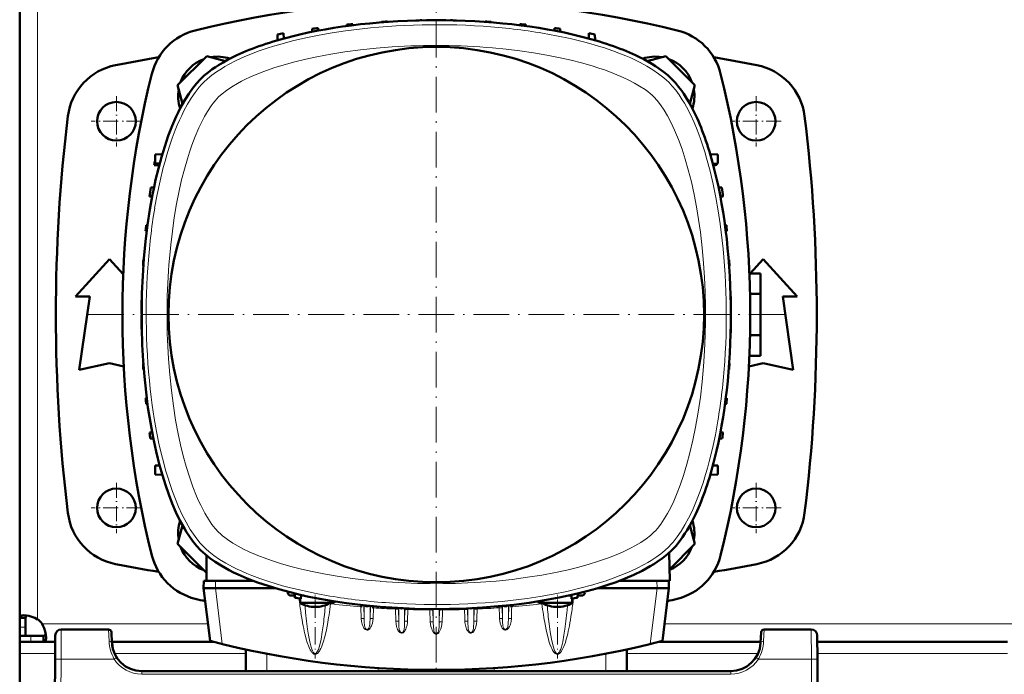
# Model space of a CAD drawing. Extents: x -1358 to 1757, y -1552 to 637.
# Tile 8 of 98: x -163 to 168, y -1326 to -1106. Entities that reach past the tile are written whole.
import ezdxf

# ---------------------------------------------------------------- set-up
doc = ezdxf.new("R2010")
doc.units = 0
doc.linetypes.add('DASHDOT', pattern=[18.5, 12, -3, 0.5, -3])

msp = doc.modelspace()

# ---------------------------------------------------------------- linework, layer by layer
at = {"color": 7, "linetype": 'DASHDOT', "lineweight": 18}
for p, q in [((-23.22, -1087.91), (-23.22, -1321.91)), ((93.78, -1204.91), (-140.22, -1204.91))]:
    msp.add_line(p, q, dxfattribs=at)
at = {"color": 7, "lineweight": 50}
for p, q in [((-163.21, -1102.94), (-163.21, -1204.91)), ((-53.28, -1107.42), (-53.3, -1107.88)), ((-51.28, -1107.23), (-51.27, -1107.61)), ((-41.65, -1106.48), (-41.66, -1106.63)), ((-39.65, -1106.36), (-39.65, -1106.48)), ((-30.03, -1105.99), (-30.03, -1106.01)), ((-16.4, -1105.99), (-16.4, -1106.01)), ((-6.78, -1106.36), (-6.78, -1106.48)), ((-4.78, -1106.48), (-4.77, -1106.63)), ((4.85, -1107.23), (4.83, -1107.61)), ((6.85, -1107.42), (6.86, -1107.88)), ((-76.6, -1112.68), (-76.53, -1110.69)), ((-74.47, -1112.08), (-74.53, -1110.33)), ((-64.9, -1108.82), (-64.94, -1109.83)), ((-62.9, -1108.55), (-62.87, -1109.43)), ((16.47, -1108.55), (16.44, -1109.43)), ((18.47, -1108.82), (18.51, -1109.83)), ((28.03, -1112.08), (28.1, -1110.33)), ((30.16, -1112.68), (30.1, -1110.69)), ((-100.33, -1117.99), (-110.13, -1127.79)), ((-94.08, -1119.66), (-100.33, -1117.99)), ((53.92, -1117.99), (47.65, -1119.67)), ((63.71, -1127.79), (53.92, -1117.99)), ((-110.13, -1127.79), (-108.46, -1134.04)), ((62.03, -1134.06), (63.71, -1127.79)), ((-117.73, -1151.13), (-115.29, -1151)), ((-117.73, -1154.13), (-117.73, -1151.13)), ((68.86, -1151), (71.38, -1151.13)), ((71.38, -1151.13), (71.38, -1154.13)), ((-117.98, -1154.67), (-117.97, -1154.62)), ((-116.33, -1154.72), (-117.98, -1154.67)), ((-117.97, -1154.62), (-116.32, -1154.68)), ((-117.73, -1154.13), (-116.17, -1154.13)), ((69.76, -1154.21), (71.38, -1154.13)), ((69.9, -1154.72), (70.4, -1154.71)), ((-118.08, -1162.16), (-119.16, -1162.2)), ((72.73, -1162.2), (71.65, -1162.16)), ((-119.58, -1165.22), (-118.7, -1165.25)), ((72.26, -1165.25), (73.15, -1165.22)), ((-120.9, -1176.85), (-120.51, -1176.86)), ((-120.71, -1174.85), (-120.25, -1174.83)), ((73.81, -1174.83), (74.27, -1174.85)), ((74.08, -1176.86), (74.47, -1176.85)), ((-144.43, -1198.79), (-133.06, -1186.29)), ((-133.06, -1186.29), (-128.44, -1191.37)), ((-121.65, -1186.47), (-121.49, -1186.47)), ((75.06, -1186.47), (75.22, -1186.47)), ((82.3, -1191.05), (86.64, -1186.29)), ((86.64, -1186.29), (98.02, -1198.79)), ((-121.77, -1188.47), (-121.64, -1188.48)), ((75.21, -1188.48), (75.33, -1188.47)), ((82, -1191.05), (85.79, -1191.05)), ((85.79, -1191.05), (85.79, -1197.98)), ((-139.68, -1198.79), (-144.43, -1198.79)), ((-143.18, -1223.54), (-139.68, -1198.79)), ((-122.22, -1200.1), (-122.22, -1204.75)), ((-122.18, -1200.1), (-122.17, -1200.1)), ((-122.14, -1198.1), (-122.12, -1198.1)), ((75.69, -1198.1), (75.71, -1198.1)), ((75.74, -1200.1), (75.78, -1200.1)), ((75.78, -1209.72), (75.78, -1200.1)), ((75.78, -1200.1), (75.78, -1200.1)), ((82.22, -1197.98), (85.79, -1197.98)), ((85.79, -1197.98), (85.79, -1211.84)), ((93.27, -1198.79), (96.77, -1223.54)), ((98.02, -1198.79), (93.27, -1198.79)), ((-163.21, -1306.88), (-163.21, -1204.91)), ((-122.22, -1205.07), (-122.22, -1209.72)), ((-122.18, -1209.72), (-122.17, -1209.72)), ((75.74, -1209.72), (75.78, -1209.72)), ((75.78, -1209.72), (75.78, -1209.72)), ((-122.14, -1211.72), (-122.12, -1211.72)), ((75.69, -1211.72), (75.71, -1211.72)), ((82.22, -1211.84), (85.79, -1211.84)), ((85.79, -1211.84), (85.79, -1218.77)), ((82, -1218.77), (85.79, -1218.77)), ((-133.06, -1221.29), (-143.18, -1223.54)), ((-128.26, -1222.35), (-133.06, -1221.29)), ((-121.77, -1221.35), (-121.64, -1221.34)), ((-121.65, -1223.35), (-121.49, -1223.35)), ((75.06, -1223.35), (75.22, -1223.35)), ((75.21, -1221.34), (75.33, -1221.35)), ((86.64, -1221.29), (81.84, -1222.35)), ((96.77, -1223.54), (86.64, -1221.29)), ((-120.9, -1232.97), (-120.51, -1232.96)), ((74.08, -1232.96), (74.47, -1232.97)), ((-120.71, -1234.97), (-120.25, -1234.99)), ((73.81, -1234.99), (74.27, -1234.97)), ((-118.7, -1244.57), (-119.58, -1244.6)), ((-119.31, -1246.6), (-118.29, -1246.63)), ((71.86, -1246.63), (72.87, -1246.6)), ((72.26, -1244.57), (73.15, -1244.6)), ((-117.73, -1255.69), (-116.2, -1255.61)), ((-117.73, -1255.69), (-117.73, -1258.69)), ((69.76, -1255.61), (71.38, -1255.69)), ((71.38, -1258.69), (71.38, -1255.69)), ((-115.29, -1258.82), (-117.73, -1258.69)), ((68.86, -1258.83), (71.38, -1258.69)), ((-108.46, -1275.78), (-110.13, -1282.04)), ((63.71, -1282.04), (62.03, -1275.76)), ((-110.13, -1282.04), (-100.38, -1291.79)), ((55.18, -1290.57), (63.71, -1282.04)), ((-100.38, -1294.41), (-100.38, -1285.94)), ((55.04, -1285), (55.28, -1294.37)), ((-101.35, -1294.41), (-101.42, -1296.91)), ((-99.24, -1314.62), (-101.42, -1296.91)), ((-101.42, -1296.91), (-97.45, -1296.91)), ((-100.38, -1294.41), (-101.35, -1294.41)), ((-84.79, -1294.41), (-100.38, -1294.41)), ((-97.42, -1296.91), (-97.45, -1296.91)), ((-97.42, -1296.91), (-77.38, -1296.91)), ((30.94, -1296.91), (50.98, -1296.91)), ((55.28, -1294.41), (38.36, -1294.41)), ((50.98, -1296.91), (51.01, -1296.91)), ((54.98, -1296.91), (51.01, -1296.91)), ((52.81, -1314.62), (54.98, -1296.91)), ((54.98, -1296.91), (54.92, -1294.41)), ((55.28, -1294.41), (55.28, -1294.37)), ((-73.09, -1298.11), (-73.1, -1298.44)), ((-72.02, -1299.41), (-70.74, -1299.41)), ((-70.72, -1300.13), (-70.77, -1298.69)), ((-68.72, -1300.44), (-68.67, -1299.19)), ((-68.68, -1299.41), (-68.53, -1299.41)), ((-68.53, -1299.41), (-68.31, -1299.41)), ((-68.31, -1299.41), (-68.25, -1299.41)), ((-67.67, -1299.41), (-68.25, -1299.41)), ((21.81, -1299.41), (21.23, -1299.41)), ((22.09, -1299.41), (21.81, -1299.41)), ((22.09, -1299.41), (22.25, -1299.41)), ((22.28, -1300.44), (22.24, -1299.19)), ((24.28, -1300.13), (24.33, -1298.69)), ((24.31, -1299.41), (25.58, -1299.41)), ((26.65, -1298.11), (26.67, -1298.44)), ((-68.92, -1301.87), (-68.92, -1300.41)), ((-68.31, -1301.87), (-68.92, -1301.87)), ((-61.52, -1301.87), (-68.31, -1301.87)), ((-58.92, -1301.87), (-61.52, -1301.87)), ((-58.92, -1301.87), (-58.92, -1301.42)), ((-48.23, -1302.56), (-48.58, -1303.17)), ((-44.67, -1302.93), (-44.36, -1303.5)), ((1.79, -1302.56), (2.15, -1303.17)), ((12.48, -1301.87), (12.48, -1301.42)), ((13.09, -1301.87), (12.48, -1301.87)), ((13.09, -1301.87), (19.88, -1301.87)), ((19.88, -1301.87), (22.48, -1301.87)), ((22.48, -1301.87), (22.48, -1300.41)), ((-163.21, -1306.88), (-161.21, -1306.88)), ((-163.21, -1310.05), (-163.21, -1306.88)), ((-161.21, -1310.05), (-161.21, -1306.88)), ((-163.21, -1312.91), (-163.21, -1310.05)), ((-161.21, -1312.91), (-161.21, -1310.05)), ((-163.21, -1312.91), (-161.21, -1312.91)), ((-163.21, -1314.91), (-163.21, -1312.91)), ((-159.51, -1312.91), (-163.21, -1312.91)), ((-155.18, -1312.91), (-159.51, -1312.91)), ((-155.18, -1314.91), (-155.18, -1312.91)), ((-151.24, -1312.79), (-151.28, -1320.75)), ((-133.38, -1310.8), (-149.24, -1310.8)), ((-132.19, -1315.32), (-132.38, -1311.75)), ((85.95, -1311.75), (85.76, -1315.32)), ((102.82, -1310.8), (86.95, -1310.8)), ((104.82, -1312.79), (104.86, -1320.75)), ((-163.21, -1314.91), (-163.21, -1318.91)), ((-159.51, -1314.91), (-163.21, -1314.91)), ((-155.18, -1314.91), (-159.51, -1314.91)), ((-151.25, -1314.91), (-155.18, -1314.91)), ((-98.12, -1314.91), (-132.21, -1314.91)), ((85.78, -1314.91), (51.68, -1314.91)), ((168.75, -1314.91), (104.83, -1314.91)), ((-163.21, -1318.91), (-163.21, -1332.91)), ((-87.21, -1317.51), (-87.21, -1324.8)), ((40.79, -1317.5), (40.79, -1324.8)), ((-151.71, -1402.8), (-151.28, -1320.75)), ((105.29, -1402.8), (104.86, -1320.75)), ((75.78, -1324.8), (-122.2, -1324.8))]:
    msp.add_line(p, q, dxfattribs=at)
at = {"color": 7, "lineweight": 18}
for p, q in [((-157.21, -1102.45), (-157.21, -1204.91)), ((-157.21, -1307.38), (-157.21, -1204.91)), ((-95.15, -1315.66), (-97.45, -1296.91)), ((-97.35, -1294.41), (-97.42, -1296.91)), ((51.01, -1296.91), (48.71, -1315.66)), ((50.98, -1296.91), (50.92, -1294.41)), ((-73.1, -1298.44), (-71.8, -1298.44)), ((25.37, -1298.44), (26.67, -1298.44)), ((-58.61, -1301.72), (-58.71, -1302.11)), ((-58.16, -1301.87), (-58.2, -1302.2)), ((-48.58, -1303.17), (-48.46, -1307.13)), ((-47.6, -1302.63), (-47.47, -1307.22)), ((-47.47, -1302.65), (-47.47, -1307.22)), ((-45.47, -1302.85), (-45.47, -1307.22)), ((-45.47, -1307.22), (-45.34, -1302.86)), ((-44.47, -1307.13), (-44.36, -1303.5)), ((-36.96, -1303.51), (-36.96, -1303.93)), ((-35.97, -1303.57), (-35.96, -1304.02)), ((-35.84, -1303.57), (-35.84, -1308.04)), ((-33.84, -1303.67), (-33.84, -1308.04)), ((-33.73, -1304.18), (-33.72, -1303.68)), ((-12.7, -1304.18), (-12.72, -1303.68)), ((-12.59, -1303.67), (-12.59, -1308.04)), ((-10.59, -1303.57), (-10.59, -1308.04)), ((-10.47, -1303.57), (-10.48, -1304.02)), ((-9.48, -1303.51), (-9.48, -1303.93)), ((-2.07, -1303.5), (-2.09, -1302.96)), ((-0.97, -1307.22), (-1.07, -1303.59)), ((-0.97, -1302.85), (-0.97, -1307.22)), ((1.17, -1302.63), (1.03, -1307.22)), ((1.03, -1302.65), (1.03, -1307.22)), ((11.72, -1301.87), (11.76, -1302.2)), ((12.18, -1301.72), (12.27, -1302.11)), ((-36.96, -1303.93), (-36.84, -1307.96)), ((-35.96, -1304.02), (-35.84, -1308.04)), ((-33.84, -1308.04), (-33.73, -1304.18)), ((-32.85, -1307.96), (-32.73, -1304.09)), ((-32.73, -1304.09), (-32.72, -1303.72)), ((-25.34, -1303.9), (-25.33, -1304.24)), ((-25.33, -1304.24), (-25.21, -1308.23)), ((-24.34, -1303.91), (-24.33, -1304.32)), ((-24.33, -1304.32), (-24.22, -1308.32)), ((-24.22, -1303.91), (-24.22, -1308.32)), ((-22.22, -1303.91), (-22.22, -1308.32)), ((-22.1, -1304.32), (-22.22, -1308.32)), ((-22.09, -1303.91), (-22.1, -1304.32)), ((-21.1, -1303.9), (-21.1, -1304.24)), ((-13.7, -1304.09), (-13.71, -1303.72)), ((-12.59, -1308.04), (-12.7, -1304.18)), ((-10.48, -1304.02), (-10.59, -1308.04)), ((-163.21, -1310.05), (-161.21, -1310.05)), ((-99.94, -1308.91), (-155.67, -1308.91)), ((220.06, -1308.91), (53.51, -1308.91)), ((-159.51, -1314.91), (-159.51, -1312.91)), ((-149.24, -1310.8), (-149.28, -1320.75)), ((-133.38, -1310.8), (-133.19, -1314.77)), ((86.76, -1314.77), (86.95, -1310.8)), ((102.86, -1320.75), (102.82, -1310.8)), ((-151.27, -1318.91), (-163.21, -1318.91)), ((-87.21, -1318.91), (-131.32, -1318.91)), ((-130.61, -1320.21), (-130.86, -1320.37)), ((-80.21, -1318.95), (-80.21, -1324.8)), ((33.79, -1318.95), (33.79, -1324.8)), ((84.89, -1318.91), (40.79, -1318.91)), ((168.73, -1318.91), (104.85, -1318.91)), ((-149.28, -1320.75), (-149.71, -1402.8)), ((-131.45, -1320.75), (-149.28, -1320.75)), ((-130.86, -1320.37), (-131.45, -1320.75)), ((102.86, -1320.75), (85.03, -1320.75)), ((102.86, -1320.75), (103.29, -1402.8)), ((-122.2, -1325.79), (-122.2, -1324.8)), ((75.78, -1325.79), (-122.2, -1325.79)), ((-42.71, -1323.78), (-42.71, -1324.8)), ((-3.71, -1323.78), (-3.71, -1324.8)), ((75.78, -1324.8), (75.78, -1325.79))]:
    msp.add_line(p, q, dxfattribs=at)
at = {"color": 7, "linetype": 'DASHDOT', "lineweight": 18, "ltscale": 0.422498}
for p, q in [((-130.71, -1131.46), (-130.71, -1148.36)), ((84.29, -1131.46), (84.29, -1148.36)), ((-130.71, -1261.46), (-130.71, -1278.36)), ((84.29, -1261.46), (84.29, -1278.36))]:
    msp.add_line(p, q, dxfattribs=at)
at = {"color": 7, "linetype": 'DASHDOT', "lineweight": 18, "ltscale": 0.4225}
for p, q in [((-122.26, -1139.91), (-139.16, -1139.91)), ((92.74, -1139.91), (75.84, -1139.91)), ((-122.26, -1269.91), (-139.16, -1269.91)), ((92.74, -1269.91), (75.84, -1269.91))]:
    msp.add_line(p, q, dxfattribs=at)
at = {"color": 7, "linetype": 'DASHDOT', "lineweight": 18, "ltscale": 0.073834}
msp.add_line((-63.92, -1302.12), (-63.92, -1299.16), dxfattribs=at)
at = {"color": 7, "linetype": 'DASHDOT', "lineweight": 18, "ltscale": 0.073831}
msp.add_line((17.48, -1302.12), (17.48, -1299.16), dxfattribs=at)
at = {"color": 7, "linetype": 'DASHDOT', "lineweight": 18, "ltscale": 0.487851}
msp.add_line((-63.92, -1300.98), (-63.92, -1320.5), dxfattribs=at)
at = {"color": 7, "linetype": 'DASHDOT', "lineweight": 18, "ltscale": 0.487872}
msp.add_line((17.48, -1300.98), (17.48, -1320.5), dxfattribs=at)
at = {"color": 7, "linetype": 'DASHDOT', "lineweight": 18, "ltscale": 0.030688}
msp.add_line((-23.21, -1323.67), (-23.21, -1324.9), dxfattribs=at)
at = {"color": 7, "lineweight": 18}
for points in [[(-101.34, -1126.79), (-100.06, -1125.6), (-98.64, -1124.44), (-97.1, -1123.32), (-95.44, -1122.23), (-94.27, -1121.53), (-93.05, -1120.84), (-90.5, -1119.52), (-87.8, -1118.28), (-85.29, -1117.24), (-82.68, -1116.25), (-79.99, -1115.32), (-77.92, -1114.67), (-75.81, -1114.04), (-71.5, -1112.88), (-67.07, -1111.84), (-62.54, -1110.92), (-58.16, -1110.15), (-53.72, -1109.48)], [(12.54, -1110.28), (17.19, -1111.13), (21.76, -1112.09), (26.22, -1113.18), (28.41, -1113.76), (30.56, -1114.39), (33.37, -1115.26), (36.1, -1116.2), (38.75, -1117.2), (40.46, -1117.89), (42.12, -1118.61), (43.72, -1119.36), (45.27, -1120.13), (47.5, -1121.33), (49.59, -1122.6), (51.51, -1123.92), (53.26, -1125.29), (54.11, -1126.04), (54.9, -1126.79)], [(-96.39, -1131.74), (-95.18, -1130.64), (-93.76, -1129.53), (-91.97, -1128.32), (-90, -1127.15), (-88.69, -1126.45), (-87.33, -1125.76), (-85.82, -1125.06), (-84.27, -1124.38), (-81.15, -1123.15), (-77.77, -1121.96), (-74.28, -1120.88), (-70.7, -1119.9), (-67.04, -1119.01), (-63.33, -1118.2), (-58.66, -1117.33), (-53.94, -1116.58), (-48.68, -1115.89), (-43.38, -1115.33), (-38.05, -1114.92)], [(-4.37, -1115.22), (0.27, -1115.66), (4.88, -1116.21), (9.45, -1116.87), (13.97, -1117.64), (18.43, -1118.52), (22.07, -1119.35), (25.64, -1120.26), (29.13, -1121.27), (31.44, -1122), (33.7, -1122.77), (36.72, -1123.92), (39.61, -1125.16), (41.54, -1126.08), (43.38, -1127.05), (45.11, -1128.05)], [(-117.85, -1169.16), (-117, -1164.5), (-116.04, -1159.93), (-114.95, -1155.47), (-114.36, -1153.29), (-113.74, -1151.14), (-112.86, -1148.33), (-111.93, -1145.59), (-110.93, -1142.95), (-110.24, -1141.24), (-109.51, -1139.58), (-108.77, -1137.97), (-108, -1136.42), (-106.79, -1134.19), (-105.53, -1132.11), (-104.21, -1130.18), (-102.84, -1128.43), (-102.09, -1127.58), (-101.34, -1126.79)], [(45.11, -1128.05), (46.96, -1129.27), (47.84, -1129.92), (48.66, -1130.57), (49.34, -1131.16), (49.95, -1131.74)], [(54.9, -1126.79), (56.09, -1128.07), (57.25, -1129.48), (58.37, -1131.03), (59.46, -1132.69), (60.17, -1133.86), (60.85, -1135.07), (62.17, -1137.63), (63.41, -1140.33), (64.46, -1142.84), (65.44, -1145.45), (66.37, -1148.14), (67.03, -1150.21), (67.65, -1152.32), (68.81, -1156.63), (69.85, -1161.06), (70.78, -1165.59), (71.55, -1169.97), (72.22, -1174.41)], [(-100.08, -1136.58), (-98.86, -1134.73), (-98.21, -1133.85), (-97.56, -1133.04), (-96.97, -1132.35), (-96.39, -1131.74)], [(49.95, -1131.74), (51.06, -1132.95), (52.17, -1134.37), (53.37, -1136.15), (54.53, -1138.1), (55.74, -1140.42), (56.89, -1142.87)], [(-112.91, -1186.06), (-112.46, -1181.42), (-111.91, -1176.81), (-111.26, -1172.24), (-110.49, -1167.72), (-109.61, -1163.26), (-108.78, -1159.63), (-107.87, -1156.06), (-106.86, -1152.56), (-106.13, -1150.25), (-105.35, -1147.99), (-104.21, -1144.98), (-102.97, -1142.09), (-102.05, -1140.15), (-101.08, -1138.31), (-100.08, -1136.58)], [(56.89, -1142.87), (57.55, -1144.43), (58.18, -1146.02), (59.38, -1149.3), (60.47, -1152.7), (61.47, -1156.19), (62.51, -1160.32), (63.44, -1164.54), (64.23, -1168.71), (64.93, -1172.95), (65.53, -1177.22), (66.13, -1182.41), (66.6, -1187.63), (66.92, -1192.46), (67.14, -1197.31), (67.25, -1202.17), (67.25, -1207.04), (67.15, -1211.89)], [(67.15, -1211.89), (66.93, -1217.11), (66.59, -1222.32), (66.13, -1227.49), (65.53, -1232.63), (64.8, -1237.71), (63.94, -1242.74), (63.05, -1247.11), (62.05, -1251.41), (61.03, -1255.23), (59.9, -1258.96), (58.78, -1262.22), (57.56, -1265.37), (56.59, -1267.61), (55.57, -1269.76), (54.49, -1271.79)], [(-96.39, -1278.08), (-97.49, -1276.88), (-98.6, -1275.46), (-99.81, -1273.67), (-100.98, -1271.7), (-101.68, -1270.39), (-102.36, -1269.03), (-103.07, -1267.52), (-103.74, -1265.96), (-104.98, -1262.84), (-106.17, -1259.46), (-107.25, -1255.97), (-108.23, -1252.39), (-109.12, -1248.74), (-109.93, -1245.02), (-110.8, -1240.36), (-111.55, -1235.63), (-112.24, -1230.38), (-112.79, -1225.08), (-113.21, -1219.74)], [(-101.34, -1283.03), (-102.53, -1281.75), (-103.68, -1280.34), (-104.81, -1278.79), (-105.9, -1277.13), (-106.6, -1275.96), (-107.29, -1274.75), (-108.6, -1272.2), (-109.85, -1269.5), (-110.89, -1266.98), (-111.88, -1264.37), (-112.8, -1261.68), (-113.46, -1259.61), (-114.09, -1257.51), (-115.25, -1253.19), (-116.29, -1248.76), (-117.21, -1244.23), (-117.98, -1239.85), (-118.65, -1235.42)], [(71.41, -1240.66), (70.57, -1245.32), (69.6, -1249.89), (68.52, -1254.35), (67.93, -1256.54), (67.31, -1258.69), (66.43, -1261.5), (65.49, -1264.23), (64.5, -1266.88), (63.8, -1268.58), (63.08, -1270.25), (62.34, -1271.85), (61.57, -1273.4), (60.36, -1275.63), (59.09, -1277.71), (57.77, -1279.64), (56.4, -1281.39), (55.66, -1282.24), (54.9, -1283.03)], [(54.49, -1271.79), (53.39, -1273.64), (52.25, -1275.33), (51.1, -1276.82), (50.52, -1277.48), (49.95, -1278.08)], [(-91.55, -1281.77), (-93.39, -1280.55), (-94.28, -1279.91), (-95.09, -1279.26), (-95.77, -1278.67), (-96.39, -1278.08)], [(49.95, -1278.08), (48.75, -1279.18), (47.33, -1280.29), (45.54, -1281.5), (43.57, -1282.67), (42.26, -1283.38), (40.9, -1284.06), (39.39, -1284.76), (37.83, -1285.44), (34.71, -1286.68), (31.33, -1287.86), (27.85, -1288.94), (24.27, -1289.93), (20.61, -1290.82), (16.89, -1291.62), (12.23, -1292.49), (7.5, -1293.25), (2.25, -1293.94), (-3.05, -1294.49), (-8.39, -1294.91)], [(-58.97, -1299.54), (-63.63, -1298.7), (-68.2, -1297.73), (-72.66, -1296.65), (-74.84, -1296.06), (-76.99, -1295.44), (-79.8, -1294.56), (-82.53, -1293.62), (-85.18, -1292.62), (-86.89, -1291.93), (-88.55, -1291.21), (-90.16, -1290.47), (-91.71, -1289.7), (-93.94, -1288.49), (-96.02, -1287.22), (-97.95, -1285.9), (-99.7, -1284.53), (-100.54, -1283.79), (-101.34, -1283.03)], [(-42.07, -1294.6), (-46.71, -1294.16), (-51.32, -1293.61), (-55.89, -1292.95), (-60.41, -1292.18), (-64.87, -1291.3), (-68.5, -1290.47), (-72.07, -1289.56), (-75.57, -1288.56), (-77.88, -1287.82), (-80.13, -1287.05), (-83.15, -1285.9), (-86.04, -1284.66), (-87.98, -1283.74), (-89.82, -1282.77), (-91.55, -1281.77)], [(54.9, -1283.03), (53.63, -1284.22), (52.21, -1285.38), (50.67, -1286.5), (49, -1287.59), (47.83, -1288.3), (46.62, -1288.98), (44.07, -1290.3), (41.37, -1291.54), (38.85, -1292.58), (36.24, -1293.57), (33.55, -1294.5), (31.48, -1295.16), (29.38, -1295.78), (25.06, -1296.94), (20.63, -1297.98), (16.1, -1298.9), (11.73, -1299.67), (7.29, -1300.34)], [(-1.07, -1303.59), (-1.08, -1303.58), (-1.09, -1303.57), (-1.19, -1303.54), (-1.39, -1303.51), (-2.07, -1303.5)], [(-67.11, -1305.08), (-66.81, -1307.98), (-66.46, -1310.67), (-66.14, -1312.73)], [(-35.96, -1304.02), (-35.96, -1304.01), (-35.98, -1304), (-36.08, -1303.97), (-36.23, -1303.95), (-36.96, -1303.93)], [(-33.73, -1304.18), (-33.73, -1304.18), (-33.71, -1304.16), (-33.61, -1304.13), (-33.42, -1304.11), (-32.73, -1304.09)], [(-24.33, -1304.32), (-24.34, -1304.32), (-24.35, -1304.31), (-24.46, -1304.27), (-24.66, -1304.25), (-25.33, -1304.24)], [(-22.1, -1304.32), (-22.1, -1304.32), (-22.08, -1304.31), (-21.97, -1304.27), (-21.77, -1304.25), (-21.1, -1304.24)], [(-12.7, -1304.18), (-12.71, -1304.18), (-12.72, -1304.16), (-12.82, -1304.13), (-13.02, -1304.11), (-13.7, -1304.09)], [(-10.48, -1304.02), (-10.47, -1304.01), (-10.46, -1304), (-10.36, -1303.97), (-10.2, -1303.95), (-9.48, -1303.93)], [(20.68, -1305.08), (20.37, -1307.98), (20.03, -1310.67), (19.71, -1312.73)], [(-63.59, -1319.09), (-63.35, -1318.98), (-63.14, -1318.83), (-62.93, -1318.62), (-62.74, -1318.39), (-62.51, -1318.06), (-62.3, -1317.71), (-62.05, -1317.22), (-61.82, -1316.72), (-61.44, -1315.71), (-61.1, -1314.68), (-60.81, -1313.65), (-60.26, -1311.42), (-59.81, -1309.17)], [(-63.33, -1318.47), (-63.08, -1318.05), (-62.84, -1317.49), (-62.6, -1316.79), (-62.36, -1315.97), (-61.92, -1314), (-61.51, -1311.62), (-61.14, -1308.88)], [(-47.47, -1307.22), (-47.47, -1307.21), (-47.48, -1307.2), (-47.55, -1307.17), (-47.69, -1307.15), (-48.07, -1307.13), (-48.46, -1307.13)], [(-48.46, -1307.13), (-48.37, -1308.06), (-48.16, -1308.96), (-48.01, -1309.39), (-47.83, -1309.82), (-47.51, -1310.36), (-47.3, -1310.6), (-47.07, -1310.81), (-46.77, -1310.96), (-46.44, -1311.01), (-46.24, -1310.98), (-46.04, -1310.91), (-45.7, -1310.67), (-45.41, -1310.33), (-45.17, -1309.95), (-44.99, -1309.55), (-44.69, -1308.67), (-44.54, -1307.91), (-44.47, -1307.13)], [(-47.37, -1309.09), (-47.3, -1309.59), (-47.25, -1309.84), (-47.13, -1310.2)], [(-47.13, -1310.2), (-46.98, -1310.47), (-46.77, -1310.68), (-46.56, -1310.77)], [(-46.56, -1310.77), (-46.39, -1310.77), (-46.24, -1310.72), (-46.06, -1310.58), (-45.86, -1310.32)], [(-45.86, -1310.32), (-45.71, -1309.91), (-45.64, -1309.63), (-45.56, -1309.07)], [(-45.47, -1307.22), (-45.46, -1307.21), (-45.45, -1307.2), (-45.38, -1307.17), (-45.24, -1307.15), (-44.86, -1307.13), (-44.47, -1307.13)], [(-36.84, -1307.96), (-36.74, -1308.92), (-36.53, -1309.86), (-36.38, -1310.31), (-36.2, -1310.76), (-35.89, -1311.33), (-35.7, -1311.58), (-35.47, -1311.8), (-35.2, -1311.96), (-34.93, -1312.04), (-34.64, -1312.02), (-34.38, -1311.92), (-34.16, -1311.75), (-33.97, -1311.56), (-33.78, -1311.3), (-33.62, -1311.03), (-33.43, -1310.65), (-33.28, -1310.25), (-33.02, -1309.33), (-32.87, -1308.39), (-32.85, -1307.96)], [(-35.84, -1308.04), (-35.85, -1308.04), (-35.88, -1308.02), (-36.08, -1307.98), (-36.72, -1307.96), (-36.84, -1307.96)], [(-35.75, -1309.98), (-35.69, -1310.51), (-35.64, -1310.77), (-35.54, -1311.16), (-35.4, -1311.46), (-35.3, -1311.59), (-35.14, -1311.74), (-34.94, -1311.83), (-34.75, -1311.84)], [(-34.75, -1311.84), (-34.57, -1311.76), (-34.41, -1311.63), (-34.28, -1311.45), (-34.19, -1311.26), (-34.05, -1310.82), (-34, -1310.53), (-33.93, -1309.95), (-33.86, -1308.77), (-33.84, -1308.04)], [(-33.84, -1308.04), (-33.84, -1308.04), (-33.83, -1308.03), (-33.76, -1308), (-33.62, -1307.98), (-33.24, -1307.96), (-32.85, -1307.96)], [(-24.22, -1308.32), (-24.22, -1308.32), (-24.23, -1308.31), (-24.3, -1308.28), (-24.44, -1308.26), (-24.82, -1308.23), (-25.21, -1308.23)], [(-25.21, -1308.23), (-25.14, -1309.05), (-24.99, -1309.84), (-24.76, -1310.62), (-24.58, -1311.07), (-24.36, -1311.52), (-24.07, -1311.93), (-23.89, -1312.11), (-23.68, -1312.27), (-23.46, -1312.36), (-23.22, -1312.4)], [(-24.22, -1308.32), (-24.15, -1309.96), (-24.07, -1310.83), (-23.98, -1311.27), (-23.83, -1311.71), (-23.67, -1311.96), (-23.46, -1312.15), (-23.22, -1312.21)], [(-21.22, -1308.23), (-21.29, -1309.05), (-21.44, -1309.84), (-21.67, -1310.62), (-21.85, -1311.07), (-22.08, -1311.52), (-22.37, -1311.93), (-22.55, -1312.11), (-22.75, -1312.27), (-22.98, -1312.36), (-23.22, -1312.4)], [(-22.22, -1308.32), (-22.28, -1309.96), (-22.37, -1310.83), (-22.45, -1311.27), (-22.6, -1311.71), (-22.76, -1311.96), (-22.98, -1312.15), (-23.22, -1312.21)], [(-22.22, -1308.32), (-22.21, -1308.32), (-22.2, -1308.31), (-22.13, -1308.28), (-21.99, -1308.26), (-21.61, -1308.23), (-21.22, -1308.23)], [(-12.59, -1308.04), (-12.6, -1308.04), (-12.63, -1308.02), (-12.83, -1307.98), (-13.47, -1307.96), (-13.59, -1307.96)], [(-9.6, -1307.96), (-9.69, -1308.92), (-9.9, -1309.86), (-10.05, -1310.31), (-10.23, -1310.76), (-10.55, -1311.33), (-10.74, -1311.58), (-10.96, -1311.8), (-11.23, -1311.96), (-11.51, -1312.04), (-11.8, -1312.02), (-12.05, -1311.92), (-12.28, -1311.75), (-12.47, -1311.56), (-12.66, -1311.3), (-12.82, -1311.03), (-13, -1310.65), (-13.16, -1310.25), (-13.42, -1309.33), (-13.56, -1308.39), (-13.59, -1307.96)], [(-11.68, -1311.84), (-11.87, -1311.76), (-12.02, -1311.63), (-12.15, -1311.45), (-12.25, -1311.26), (-12.38, -1310.82), (-12.44, -1310.53), (-12.5, -1309.95), (-12.57, -1308.77), (-12.59, -1308.04)], [(-10.68, -1309.98), (-10.74, -1310.51), (-10.79, -1310.77), (-10.9, -1311.16), (-11.04, -1311.46), (-11.13, -1311.59), (-11.3, -1311.74), (-11.49, -1311.83), (-11.68, -1311.84)], [(-10.59, -1308.04), (-10.59, -1308.04), (-10.58, -1308.03), (-10.51, -1308), (-10.37, -1307.98), (-9.99, -1307.96), (-9.6, -1307.96)], [(-0.97, -1307.22), (-0.97, -1307.21), (-0.98, -1307.2), (-1.05, -1307.17), (-1.19, -1307.15), (-1.57, -1307.13), (-1.96, -1307.13)], [(2.03, -1307.13), (1.94, -1308.06), (1.73, -1308.96), (1.58, -1309.39), (1.39, -1309.82), (1.07, -1310.36), (0.87, -1310.6), (0.63, -1310.81), (0.34, -1310.96), (0.01, -1311.01), (-0.2, -1310.98), (-0.39, -1310.91), (-0.73, -1310.67), (-1.03, -1310.33), (-1.26, -1309.95), (-1.45, -1309.55), (-1.74, -1308.67), (-1.9, -1307.91), (-1.96, -1307.13)], [(-0.58, -1310.32), (-0.73, -1309.91), (-0.79, -1309.63), (-0.87, -1309.07)], [(0.12, -1310.77), (-0.04, -1310.77), (-0.2, -1310.72), (-0.38, -1310.58), (-0.58, -1310.32)], [(0.7, -1310.2), (0.54, -1310.47), (0.33, -1310.68), (0.12, -1310.77)], [(0.93, -1309.09), (0.87, -1309.59), (0.81, -1309.84), (0.7, -1310.2)], [(1.03, -1307.22), (1.04, -1307.21), (1.07, -1307.19), (1.18, -1307.16), (1.36, -1307.14), (2.03, -1307.13)], [(17.15, -1319.09), (16.92, -1318.98), (16.71, -1318.83), (16.5, -1318.62), (16.31, -1318.39), (16.07, -1318.06), (15.86, -1317.71), (15.61, -1317.22), (15.39, -1316.72), (15, -1315.71), (14.67, -1314.68), (14.37, -1313.65), (13.83, -1311.42), (13.37, -1309.17)], [(16.9, -1318.47), (16.65, -1318.05), (16.4, -1317.49), (16.16, -1316.79), (15.93, -1315.97), (15.49, -1314), (15.08, -1311.62), (14.7, -1308.88)], [(-67.19, -1313.02), (-66.91, -1314.08), (-66.59, -1315.13), (-66.09, -1316.52), (-65.8, -1317.2), (-65.57, -1317.65), (-65.31, -1318.08), (-65.02, -1318.49), (-64.82, -1318.7), (-64.6, -1318.9), (-64.35, -1319.05), (-64.05, -1319.14), (-63.74, -1319.13), (-63.59, -1319.09)], [(-66.14, -1312.73), (-65.72, -1314.92), (-65.5, -1315.86), (-65.27, -1316.69), (-65.03, -1317.4), (-64.78, -1317.99), (-64.53, -1318.43), (-64.28, -1318.71), (-64.11, -1318.82), (-63.94, -1318.86), (-63.78, -1318.84)], [(20.76, -1313.02), (20.47, -1314.08), (20.16, -1315.13), (19.66, -1316.52), (19.36, -1317.2), (19.13, -1317.65), (18.88, -1318.08), (18.58, -1318.49), (18.39, -1318.7), (18.17, -1318.9), (17.91, -1319.05), (17.62, -1319.14), (17.3, -1319.13), (17.15, -1319.09)], [(19.71, -1312.73), (19.29, -1314.92), (19.07, -1315.86), (18.84, -1316.69), (18.6, -1317.4), (18.35, -1317.99), (18.09, -1318.43), (17.84, -1318.71), (17.67, -1318.82), (17.5, -1318.86), (17.34, -1318.84)], [(-63.78, -1318.84), (-63.55, -1318.71), (-63.33, -1318.47)], [(17.34, -1318.84), (17.12, -1318.71), (16.9, -1318.47)], [(-151.28, -1320.75), (-151.28, -1320.75), (-151.25, -1320.74), (-149.28, -1320.75)]]:
    msp.add_lwpolyline(points, dxfattribs=at)
at = {"color": 7, "lineweight": 50}
for points in [[(-90.21, -1117.7), (-91.75, -1118.44), (-93.33, -1119.26), (-94.84, -1120.1), (-96.35, -1121), (-97.42, -1121.7), (-98.48, -1122.42), (-99.85, -1123.45), (-101.17, -1124.55), (-102.41, -1125.72)], [(55.98, -1125.72), (54.6, -1124.43), (53.14, -1123.24), (51.61, -1122.12), (50.44, -1121.34), (49.25, -1120.59), (47.87, -1119.79), (46.49, -1119.04), (45.12, -1118.34), (43.77, -1117.7)], [(-102.41, -1125.72), (-103.79, -1127.2), (-105.12, -1128.85), (-106.39, -1130.65), (-107.61, -1132.58), (-108.39, -1133.92), (-109.14, -1135.31), (-109.89, -1136.78), (-110.61, -1138.3), (-111.96, -1141.41), (-113.27, -1144.82), (-114.48, -1148.37), (-115.59, -1152.03), (-116.61, -1155.8), (-117.54, -1159.65), (-118.07, -1162.1), (-118.57, -1164.58), (-119.46, -1169.6), (-120.23, -1174.7), (-120.59, -1177.52), (-120.92, -1180.37), (-121.46, -1186.09), (-121.86, -1191.86), (-122.11, -1197.67), (-122.21, -1203.48), (-122.18, -1209.31), (-122, -1215.12), (-121.71, -1220.43), (-121.29, -1225.71), (-120.75, -1230.95), (-120.09, -1236.13), (-119.3, -1241.24), (-118.37, -1246.27), (-117.35, -1250.97), (-116.8, -1253.27), (-116.21, -1255.55), (-115.27, -1258.91), (-114.24, -1262.18), (-113.14, -1265.35), (-111.96, -1268.41), (-110.69, -1271.35), (-109.34, -1274.13), (-108.61, -1275.51), (-107.86, -1276.83), (-107.13, -1278.03), (-106.39, -1279.19), (-105.11, -1280.98), (-103.79, -1282.62), (-102.41, -1284.11)], [(64, -1137.92), (63.25, -1136.37), (62.44, -1134.8), (61.59, -1133.28), (60.69, -1131.78), (60, -1130.71), (59.27, -1129.65), (58.24, -1128.28), (57.15, -1126.96), (55.98, -1125.72)], [(55.98, -1284.11), (57.26, -1282.73), (58.46, -1281.27), (59.57, -1279.74), (60.36, -1278.57), (61.1, -1277.38), (61.9, -1276), (62.65, -1274.61), (63.35, -1273.24), (64, -1271.9)], [(-102.41, -1284.11), (-100.93, -1285.48), (-99.28, -1286.81), (-97.48, -1288.09), (-95.55, -1289.31), (-94.21, -1290.08), (-92.82, -1290.84), (-91.35, -1291.58), (-89.83, -1292.3), (-86.71, -1293.65), (-83.31, -1294.96), (-79.76, -1296.17), (-76.1, -1297.29), (-72.33, -1298.3), (-68.48, -1299.23), (-66.03, -1299.76), (-63.55, -1300.26), (-58.53, -1301.16), (-53.43, -1301.92), (-50.61, -1302.29), (-47.76, -1302.61), (-42.04, -1303.16), (-36.26, -1303.55), (-30.46, -1303.8), (-24.64, -1303.91), (-18.82, -1303.87), (-13.01, -1303.69), (-7.7, -1303.4), (-2.42, -1302.99), (2.82, -1302.45), (8, -1301.78), (13.11, -1300.99), (18.14, -1300.06), (22.84, -1299.05), (25.15, -1298.49), (27.42, -1297.9), (30.78, -1296.96), (34.05, -1295.94), (37.23, -1294.83), (40.29, -1293.65), (43.22, -1292.38), (46.01, -1291.03), (47.38, -1290.3), (48.7, -1289.55), (49.9, -1288.83), (51.06, -1288.08), (52.85, -1286.81), (54.49, -1285.48), (55.98, -1284.11)], [(-161.79, -1306.03), (-162.44, -1306.09), (-162.7, -1306.17), (-162.9, -1306.27), (-163.06, -1306.41), (-163.16, -1306.58), (-163.21, -1306.88)], [(-157.21, -1307.38), (-158.16, -1306.9), (-159.13, -1306.52), (-160.1, -1306.25), (-161.02, -1306.09), (-161.79, -1306.03)], [(-160.77, -1306.12), (-161.02, -1306.29), (-161.16, -1306.54), (-161.21, -1306.88)], [(-154.33, -1313.49), (-154.41, -1312.55), (-154.63, -1311.49), (-154.98, -1310.38), (-155.3, -1309.63), (-155.67, -1308.91)], [(-155.18, -1312.91), (-154.84, -1312.87), (-154.59, -1312.72), (-154.42, -1312.48)], [(-155.18, -1314.91), (-154.99, -1314.89), (-154.83, -1314.84), (-154.69, -1314.74), (-154.57, -1314.6), (-154.48, -1314.43), (-154.41, -1314.22), (-154.35, -1313.88), (-154.33, -1313.49)]]:
    msp.add_lwpolyline(points, dxfattribs=at)
for centre, radius in [((-23.22, -1204.91), 90), ((-130.71, -1139.91), 6.5), ((84.29, -1139.91), 6.5), ((-130.71, -1269.91), 6.5), ((84.29, -1269.91), 6.5)]:
    msp.add_circle(centre, radius, dxfattribs=at)
for centre, radius, start, end in [((-23.21, -1434.53), 335.12, 76.0141, 103.9859), ((-23.22, -1405.91), 300, 95.3674, 95.7512), ((-23.22, -1405.91), 300, 93.1409, 93.5235), ((-23.22, -1405.91), 300, 90.9192, 91.3012), ((-23.22, -1405.91), 300, 88.6988, 89.0808), ((-23.22, -1405.91), 300, 86.4765, 86.8591), ((-23.22, -1405.91), 300, 84.2488, 84.6326), ((-99.37, -1128.75), 20, 103.9859, 166.0141), ((-23.22, -1405.91), 300, 99.8484, 100.2363), ((-23.22, -1405.91), 300, 97.602, 97.9876), ((-23.22, -1405.91), 300, 82.0124, 82.398), ((-23.22, -1405.91), 300, 79.7637, 80.1516), ((52.95, -1128.75), 20, 13.9859, 76.0141), ((-23.21, -1676.16), 565.5, 99.4939, 100.9844), ((-96.75, -1131.37), 13.2, 71.5125, 99.62), ((50.33, -1131.37), 13.2, 80.38, 108.5343), ((-23.21, -1676.16), 565.5, 79.0156, 80.5062), ((-127.15, -1140.66), 20, 100.9844, 173.0365), ((-96.75, -1131.37), 13.2, 110.38, 159.62), ((50.33, -1131.37), 13.2, 20.38, 69.62), ((80.73, -1140.66), 20, 6.9635, 79.0156), ((206.41, -1204.91), 335.12, 166.0141, 193.9859), ((-252.83, -1204.91), 335.12, 346.0141, 13.9859), ((-96.75, -1131.37), 13.2, 170.38, 198.4658), ((50.33, -1131.37), 13.2, 341.444, 9.62), ((398.94, -1204.91), 550, 173.0365, 186.9635), ((-445.36, -1204.91), 550, 353.0365, 6.9635), ((177.78, -1204.91), 300, 170.0727, 170.3496), ((70.37, -1153.71), 1, 272, 334.7073), ((177.78, -1204.91), 300, 171.8143, 172.398), ((-224.22, -1204.91), 300, 7.602, 8.1857), ((177.78, -1204.91), 300, 174.2488, 174.6326), ((-224.22, -1204.91), 300, 5.3674, 5.7512), ((177.78, -1204.91), 300, 176.4765, 176.8591), ((-224.22, -1204.91), 300, 3.1409, 3.5235), ((177.78, -1204.91), 300, 178.6988, 179.0808), ((-224.22, -1204.91), 300, 0.9192, 1.3012), ((-121.22, -1209.72), 1, 180.0772, 196.9461), ((177.78, -1204.91), 300, 180.9192, 181.3012), ((-224.22, -1204.91), 300, 358.6988, 359.0808), ((177.78, -1204.91), 300, 183.1409, 183.5235), ((-224.22, -1204.91), 300, 356.4765, 356.8591), ((177.78, -1204.91), 300, 185.3674, 185.7512), ((-224.22, -1204.91), 300, 354.2488, 354.6326), ((177.78, -1204.91), 300, 187.6021, 187.9876), ((-224.22, -1204.91), 300, 352.0124, 352.398), ((-127.15, -1269.17), 20, 186.9635, 259.0156), ((80.73, -1269.17), 20, 280.9844, 353.0365), ((-96.75, -1278.45), 13.2, 161.5341, 189.62), ((50.33, -1278.45), 13.2, 350.38, 18.5561), ((-96.75, -1278.45), 13.2, 200.38, 249.62), ((50.33, -1278.45), 13.2, 291.5834, 339.62), ((-99.37, -1281.07), 20, 193.9859, 256.0141), ((52.95, -1281.07), 20, 283.9859, 346.0141), ((-23.21, -733.66), 565.5, 259.0156, 260.5061), ((-23.21, -733.66), 565.5, 279.4938, 280.9844), ((-23.22, -1003.91), 300, 260.8898, 261.2765), ((-23.22, -1003.91), 300, 278.7235, 279.1102), ((-23.21, -975.29), 335.12, 256.0141, 256.5985), ((-63.92, -1293.21), 10, 240, 270), ((-63.92, -1293.21), 10, 270, 300), ((-58.08, -1300.87), 1, 191.4887, 330), ((-46.47, -1302.01), 1, 221.6126, 306.7162), ((-34.84, -1302.69), 1, 246.8763, 287.4426), ((-11.59, -1302.69), 1, 252.559, 293.1221), ((0.03, -1302.01), 1, 233.2844, 318.3869), ((11.64, -1300.87), 1, 210, 348.5114), ((17.48, -1293.21), 10, 240, 270), ((17.48, -1293.21), 10, 270, 300), ((-23.21, -975.29), 335.12, 283.3984, 283.9859), ((-161.33, -1313.03), 7, 36.0817, 53.9139), ((-149.24, -1312.8), 2, 90, 179.7), ((-133.38, -1311.8), 1, 3, 90), ((86.95, -1311.8), 1, 90, 177), ((102.82, -1312.8), 2, 0.3, 90), ((-122.2, -1314.8), 10, 183, 270), ((-122.21, -1314.8), 10, 183.9422, 198.8098), ((-23.22, -1024.41), 300, 255.32, 284.68), ((75.78, -1314.8), 10, 270, 357.0001), ((-122.19, -1314.79), 10.02, 194.756, 198.7969)]:
    msp.add_arc(centre, radius, start, end, dxfattribs=at)
at = {"color": 7, "lineweight": 18}
for centre, radius, start, end in [((90.76, -1281.4), 161.22, 186.7462, 188.5467), ((-137.2, -1281.4), 161.22, 351.4533, 353.2538), ((133.79, -1285.56), 201.85, 184.8456, 185.5494), ((-223.31, -1289.15), 163.37, 353.0644, 355.2758), ((-58.26, -1300.84), 1.35, 234.6002, 250.4746), ((-23.22, -1003.55), 300.7, 263.3195, 265.1616), ((-23.22, -1003.55), 300.7, 265.9673, 267.3812), ((40.31, -1302.36), 41.4, 180.6944, 181.6999), ((11.24, -1297.73), 4.5, 276.6805, 283.2935), ((11.82, -1300.84), 1.35, 289.5262, 305.3945), ((176.73, -1289.15), 163.22, 184.7279, 186.9413), ((-180.22, -1285.56), 201.85, 354.4506, 355.1544), ((-23.22, -1003.55), 300.7, 268.1866, 269.5974), ((-26.29, -1307.06), 21.17, 180.4253, 185.5172), ((-67.25, -1307.03), 21.78, 354.6176, 359.5018), ((-9.88, -1307.82), 25.96, 180.4973, 184.7844), ((-36.56, -1307.82), 25.96, 355.2156, 359.5027), ((20.81, -1307.03), 21.78, 180.4982, 185.3824), ((-20.14, -1307.06), 21.17, 354.4828, 359.5747), ((-119.63, -1314.12), 13.58, 182.7354, 195.3114), ((73.25, -1314.13), 13.53, 344.6596, 357.2824), ((-120.2, -1314.27), 12.98, 195.3711, 209.9371), ((-62.53, -1318.1), 1.45, 210.6768, 223.1147), ((16.1, -1318.1), 1.45, 316.8774, 329.3325), ((50.32, -1374.14), 63.69, 56.9791, 57.8765), ((73.75, -1314.26), 13.01, 330.0886, 344.6192), ((-122.2, -1314.79), 11, 212.7709, 269.9923), ((75.77, -1314.79), 11, 270.0069, 327.2297)]:
    msp.add_arc(centre, radius, start, end, dxfattribs=at)
at = {"color": 7, "lineweight": 50}
for centre, major_axis, ratio, start_param, end_param in [((-21.67, -1137.35), (86.66, -0.65), 0.36274, 1.591335, 2.189042), ((-24.79, -1137.36), (86.68, 0.66), 0.362703, 0.952302, 1.549968), ((-13.06, -1139.16), (94.64, -3.02), 0.351803, 2.250394, 2.535), ((-33.26, -1139.11), (94.51, 2.98), 0.351815, 0.60704, 0.891907), ((42.54, -1215.07), (-3.02, -94.64), 0.351803, 2.250394, 2.535), ((44.34, -1206.46), (-0.65, -86.66), 0.36274, 1.591334, 2.189042), ((-121.22, -1200.1), (0, -0.999), 0.999391, 4.416449, 4.711037), ((44.34, -1203.34), (0.66, -86.68), 0.362703, 0.952302, 1.549967), ((42.58, -1194.87), (2.98, -94.51), 0.351814, 0.60704, 0.891907), ((-71.95, -1298.41), (1.14, 0.23), 0.853683, 2.936487, 4.481103), ((25.51, -1298.41), (1.14, -0.23), 0.853683, 4.943675, 6.488291)]:
    msp.add_ellipse(centre, major_axis=major_axis, ratio=ratio, start_param=start_param, end_param=end_param, dxfattribs=at)
at = {"color": 7, "lineweight": 18}
for centre, major_axis, ratio, start_param, end_param in [((-23.23, -1136.79), (83.23, 0.01), 0.352744, 1.380583, 1.945852), ((-23.02, -1136.55), (82.84, -0.08), 0.351398, 1.127543, 1.382617), ((-23.23, -1142.34), (79.94, 0.01), 0.349164, 1.332486, 1.757153), ((-91.58, -1204.71), (-0.08, -82.84), 0.351398, 4.269136, 4.52421), ((44.9, -1204.9), (0.01, -83.23), 0.352744, 1.380582, 1.945852), ((-85.79, -1204.93), (0.01, -79.94), 0.349164, 4.474079, 4.898746), ((-91.33, -1204.92), (0.01, -83.23), 0.352744, 4.522175, 5.087445), ((45.15, -1205.11), (-0.08, -82.84), 0.351398, 1.127543, 1.382617), ((-23.2, -1267.48), (79.94, 0.01), 0.349164, 4.474079, 4.898746), ((-68.21, -1298.41), (0, 1), 0.866025, 2.577768, 3.101963), ((-23.42, -1273.28), (82.84, -0.08), 0.351398, 4.269136, 4.52421), ((-23.21, -1273.03), (83.23, 0.01), 0.352744, 4.522175, 5.087444), ((21.78, -1298.41), (0, 1), 0.866025, 3.181224, 3.705428), ((-63.68, -1257.8), (-0.19, -61.27), 0.120604, 0.577016, 0.762779), ((-57.67, -1297.8), (-4.47, 0), 0.992546, 1.337092, 1.453325), ((-23.22, -1007.99), (-298.48, 0), 0.992546, 1.616846, 1.641707), ((-4801.21, -1443.02), (-4801.2, 0), 0.992546, 3.170112, 3.170874), ((4861.94, -1444.75), (-4861.89, 0), 0.992546, 6.253842, 6.254662), ((-23.22, -1007.94), (-298.53, 0), 0.992546, 1.655874, 1.68826), ((17.24, -1257.8), (0.19, -61.27), 0.120604, 5.520407, 5.706169), ((-64.07, -1257.4), (0.13, -61.72), 0.121044, 5.602064, 5.834263), ((4464.74, -1434.05), (-4487.76, 0), 0.992546, 6.254039, 6.254936), ((-23.22, -1008.01), (-298.46, 0), 0.992546, 1.577876, 1.602684), ((-4565.85, -1435.94), (-4554.08, 0), 0.992546, 3.169911, 3.170766), ((4576.17, -1436.89), (-4587.61, 0), 0.992546, 6.25398, 6.254865), ((17.63, -1257.4), (-0.13, -61.72), 0.121044, 0.448922, 0.681121), ((-133.19, -1315.37), (0.999, 0.052), 0.602126, 0.000227, 1.539305), ((86.76, -1315.37), (0.999, -0.053), 0.602236, 1.602683, 3.141439), ((102.86, -1320.76), (-2, -0.01), 0.005236, 3.141593, 4.712362)]:
    msp.add_ellipse(centre, major_axis=major_axis, ratio=ratio, start_param=start_param, end_param=end_param, dxfattribs=at)

doc.saveas('drawing.dxf')
